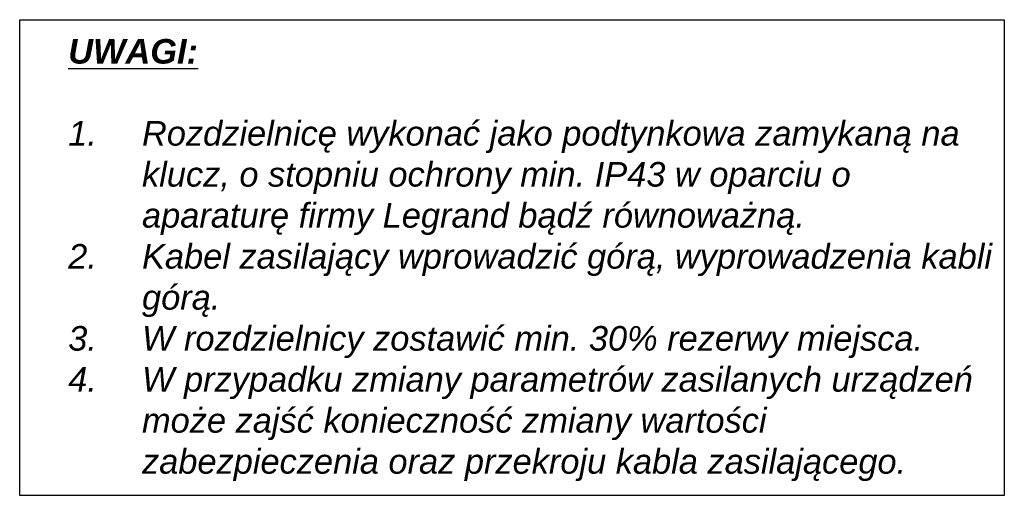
# Model space of a CAD drawing. Header units: millimetres. Extents: x 203 to 3426, y 719 to 2381.
# Tile 96 of 185: x 3101 to 3301, y 2258 to 2357. Entities that reach past the tile are written whole.
import ezdxf

# ---------------------------------------------------------------- set-up
doc = ezdxf.new("R2010")
doc.units = ezdxf.units.MM
doc.layers.add('XE_opisy', color=7, linetype='Continuous')
doc.styles.add('STYLE2', font='txt', dxfattribs={"height": 2.5})

msp = doc.modelspace()

# ---------------------------------------------------------------- linework, layer by layer
at = {"layer": 'XE_opisy', "ltscale": 5}
msp.add_lwpolyline([(3100.94, 2357.14), (3301.04, 2357.14), (3301.04, 2260.42), (3100.94, 2260.42)], close=True, dxfattribs=at)

# ---------------------------------------------------------------- texts
at = {"layer": 'XE_opisy', "linetype": 'Continuous', "insert": (3110.8, 2308.29), "char_height": 5, "width": 190.068, "attachment_point": 4, "style": 'STYLE2'}
msp.add_mtext('{\\L\\fArial|b1|i1|c238|p34;UWAGI:\\P\\l\\fArial|b0|i1|c238|p34;\\P\\pxi-3,l3,t3;1.^IRozdzielnicę wykonać jako podtynkowa zamykaną na  klucz, o stopniu ochrony min. IP43 w oparciu o aparaturę firmy Legrand bądź równoważną.\\P2.^IKabel zasilający wprowadzić górą, wyprowadzenia kabli górą.\\P3.^IW rozdzielnicy zostawić min. 30% rezerwy miejsca.\\P4.^IW przypadku zmiany parametrów zasilanych urządzeń może zajść konieczność zmiany wartości zabezpieczenia oraz przekroju kabla zasilającego.}', dxfattribs=at)

doc.saveas('drawing.dxf')
